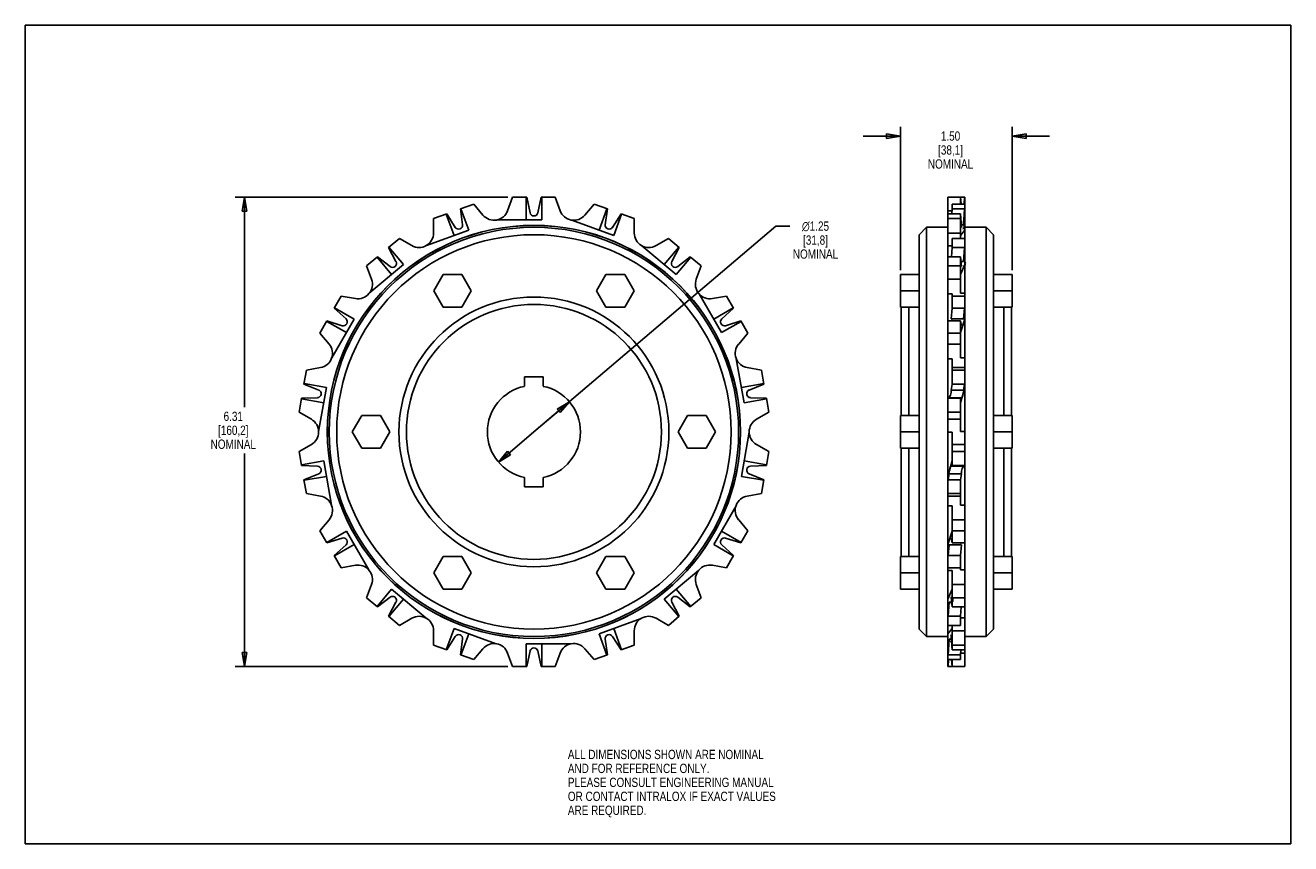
# Model space of a CAD drawing. Header units: inches. Extents: x 0 to 17, y 0 to 11.
import ezdxf

# ---------------------------------------------------------------- set-up
doc = ezdxf.new("R2010")
doc.units = ezdxf.units.IN
doc.header["$LTSCALE"] = 0.935
doc.header["$MEASUREMENT"] = 0
doc.layers.get('0').update_dxf_attribs({"linetype": 'CONTINUOUS'})
doc.layers.add('ALL_FEATURES', color=7, linetype='CONTINUOUS')
doc.styles.get("Standard").update_dxf_attribs({"font": 'txt', "width": 0.8})
doc.styles.add('TEXTSTYLE_1', font='gdt', dxfattribs={"width": 0.8})
doc.dimstyles.new('DIMSTYLE_1', dxfattribs={"dimtxt": 0.125, "dimasz": 0.1875, "dimexe": 0.18, "dimexo": 0.0625, "dimgap": 0.09, "dimtad": 0, "dimtih": 1, "dimtoh": 1, "dimzin": 4, "dimdsep": 46, "dimtxsty": 'STANDARD', "dimblk": 'CLOSED', "dimblk1": 'CLOSED', "dimblk2": 'CLOSED', "dimcen": 0.09, "dimadec": 0, "dimazin": 0, "dimtp": 0.01, "dimtm": 0.01, "dimtfac": 1, "dimtofl": 0, "dimtmove": 0, "dimatfit": 3, "dimldrblk": 'CLOSED', "dimfxl": 1, "dimtolj": 1, "dimtzin": 4, "dimarcsym": 0})
doc.dimstyles.new('DIMSTYLE_2', dxfattribs={"dimtxt": 0.125, "dimasz": 0.1875, "dimexe": 0.18, "dimexo": 0.0625, "dimgap": 0.09, "dimtad": 0, "dimtih": 1, "dimtoh": 1, "dimzin": 4, "dimdsep": 46, "dimtxsty": 'STANDARD', "dimblk": 'CLOSED', "dimblk1": 'CLOSED', "dimblk2": 'CLOSED', "dimcen": 0.09, "dimadec": 0, "dimazin": 0, "dimtp": 0.01, "dimtm": 0.01, "dimtfac": 1, "dimtofl": 0, "dimtmove": 0, "dimatfit": 3, "dimldrblk": 'CLOSED', "dimfxl": 1, "dimtolj": 1, "dimtzin": 4, "dimarcsym": 0})

# ---------------------------------------------------------------- blocks, each defined once
blk = doc.blocks.new('_CLOSED')
at = {"color": 0, "linetype": 'BYBLOCK'}
for p, q in [((0, 0), (-1, 0.167)), ((-1, 0.167), (-1, -0.167)), ((-1, -0.167), (0, 0)), ((-1, 0), (0, 0))]:
    blk.add_line(p, q, dxfattribs=at)
blk = doc.blocks.new('*D0')
at = {"color": 3, "linetype": 'CONTINUOUS'}
for p, q in [((6.833, 5.535), (10.082, 8.3)), ((10.082, 8.3), (10.27, 8.3)), ((7.309, 5.94), (6.833, 5.535)), ((6.357, 5.13), (6.833, 5.535))]:
    blk.add_line(p, q, dxfattribs=at)
at = {"color": 3, "linetype": 'CONTINUOUS', "xscale": 0.1875, "yscale": 0.1875, "zscale": 0.1875}
for p, rotation in [((7.309, 5.94), 40.393314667), ((6.357, 5.13), 220.393314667)]:
    blk.add_blockref('_CLOSED', p, dxfattribs=dict(at, rotation=rotation))
at = {"color": 3, "linetype": 'CONTINUOUS', "insert": (10.616, 8.363), "char_height": 0.125, "width": 0.7, "attachment_point": 2, "line_spacing_factor": 0.9, "style": 'TEXTSTYLE_1'}
blk.add_mtext('{\\Fgdt;n}\\Ftxt;1.25\\P[31,8]\\PNOMINAL', dxfattribs=at)
blk = doc.blocks.new('*D1')
at = {"color": 3, "linetype": 'CONTINUOUS'}
for p, q in [((6.483, 8.689), (2.819, 8.689)), ((2.944, 8.689), (2.944, 5.869)), ((2.944, 2.381), (2.944, 5.244)), ((6.483, 2.381), (2.819, 2.381))]:
    blk.add_line(p, q, dxfattribs=at)
at = {"color": 3, "linetype": 'CONTINUOUS', "xscale": 0.1875, "yscale": 0.1875, "zscale": 0.1875}
for p, rotation in [((2.944, 8.689), 90), ((2.944, 2.381), 270)]:
    blk.add_blockref('_CLOSED', p, dxfattribs=dict(at, rotation=rotation))
at = {"color": 3, "linetype": 'CONTINUOUS', "insert": (2.794, 5.807), "char_height": 0.125, "width": 0.7, "attachment_point": 2, "line_spacing_factor": 0.9}
blk.add_mtext('6.31\\P[160,2]\\PNOMINAL', dxfattribs=at)
blk = doc.blocks.new('*D2')
at = {"color": 3, "linetype": 'CONTINUOUS'}
for p, q in [((11.758, 7.711), (11.758, 9.636)), ((13.258, 7.711), (13.258, 9.636)), ((11.758, 9.511), (11.258, 9.511)), ((13.258, 9.511), (13.758, 9.511))]:
    blk.add_line(p, q, dxfattribs=at)
at = {"color": 3, "linetype": 'CONTINUOUS', "xscale": 0.1875, "yscale": 0.1875, "zscale": 0.1875}
blk.add_blockref('_CLOSED', (11.758, 9.511), dxfattribs=at)
at = {"color": 3, "linetype": 'CONTINUOUS', "xscale": 0.1875, "yscale": 0.1875, "zscale": 0.1875, "rotation": 180}
blk.add_blockref('_CLOSED', (13.258, 9.511), dxfattribs=at)
at = {"color": 3, "linetype": 'CONTINUOUS', "insert": (12.43, 9.574), "char_height": 0.125, "width": 0.7, "attachment_point": 2, "line_spacing_factor": 0.9}
blk.add_mtext('1.50\\P[38,1]\\PNOMINAL', dxfattribs=at)

msp = doc.modelspace()

# ---------------------------------------------------------------- linework, layer by layer
at = {"color": 7, "linetype": 'CONTINUOUS'}
for p, q in [((0, 0), (0, 11)), ((0, 11), (17, 11)), ((17, 0), (17, 11)), ((6.546, 8.689), (6.48, 8.508)), ((6.546, 8.689), (6.736, 8.689)), ((6.728, 8.689), (6.728, 8.384)), ((6.781, 8.48), (6.736, 8.689)), ((6.93, 8.689), (6.885, 8.48)), ((7.12, 8.689), (6.93, 8.689)), ((6.938, 8.689), (6.938, 8.384)), ((7.12, 8.689), (7.186, 8.508)), ((12.396, 2.381), (12.396, 8.689)), ((12.62, 8.689), (12.396, 8.689)), ((12.564, 8.597), (12.564, 8.689)), ((12.566, 8.689), (12.571, 8.597)), ((12.613, 8.597), (12.618, 8.689)), ((12.62, 2.381), (12.62, 8.689)), ((6.024, 8.597), (5.845, 8.532)), ((5.845, 8.532), (5.875, 8.32)), ((5.853, 8.535), (5.957, 8.248)), ((6.024, 8.597), (6.148, 8.45)), ((7.642, 8.597), (7.518, 8.45)), ((7.642, 8.597), (7.821, 8.532)), ((7.813, 8.535), (7.709, 8.248)), ((7.791, 8.32), (7.821, 8.532)), ((12.448, 8.508), (12.396, 8.508)), ((12.446, 8.466), (12.45, 8.532)), ((12.45, 8.532), (12.452, 8.535)), ((12.618, 8.532), (12.45, 8.532)), ((12.452, 8.597), (12.452, 8.535)), ((12.62, 8.597), (12.452, 8.597)), ((12.606, 8.32), (12.618, 8.532)), ((12.62, 8.535), (12.618, 8.532)), ((5.485, 8.401), (5.663, 8.466)), ((5.485, 8.401), (5.485, 8.208)), ((5.656, 8.463), (5.76, 8.176)), ((5.777, 8.284), (5.663, 8.466)), ((6.336, 8.384), (6.938, 8.384)), ((7.341, 8.382), (7.906, 8.176)), ((8.003, 8.466), (7.889, 8.284)), ((8.01, 8.463), (7.906, 8.176)), ((8.181, 8.401), (8.003, 8.466)), ((8.181, 8.401), (8.181, 8.208)), ((12.396, 8.463), (12.398, 8.466)), ((12.564, 8.401), (12.396, 8.401)), ((12.566, 8.466), (12.398, 8.466)), ((12.566, 8.466), (12.564, 8.463)), ((12.564, 8.136), (12.564, 8.463)), ((12.566, 8.466), (12.578, 8.284)), ((5.392, 8.042), (5.957, 8.248)), ((12.108, 8.285), (12.008, 8.185)), ((12.008, 2.885), (12.008, 8.185)), ((12.108, 2.785), (12.108, 8.285)), ((12.564, 8.208), (12.396, 8.208)), ((12.62, 8.248), (12.564, 8.176)), ((12.606, 8.32), (12.576, 8.32)), ((12.908, 8.285), (12.908, 2.785)), ((12.908, 8.285), (13.008, 8.185)), ((13.008, 8.185), (13.008, 2.885)), ((5.026, 8.136), (4.88, 8.013)), ((4.88, 8.013), (4.98, 7.825)), ((4.886, 8.019), (5.082, 7.785)), ((5.026, 8.136), (5.192, 8.04)), ((8.284, 8.037), (8.745, 7.65)), ((8.64, 8.136), (8.474, 8.04)), ((8.78, 8.019), (8.584, 7.785)), ((8.64, 8.136), (8.786, 8.013)), ((8.686, 7.825), (8.786, 8.013)), ((12.396, 8.037), (12.452, 8.037)), ((12.442, 7.889), (12.45, 8.013)), ((12.45, 8.013), (12.452, 8.019)), ((12.618, 8.013), (12.45, 8.013)), ((12.452, 8.136), (12.452, 8.019)), ((12.62, 8.136), (12.452, 8.136)), ((12.606, 7.825), (12.618, 8.013)), ((12.62, 8.019), (12.618, 8.013)), ((4.586, 7.767), (4.732, 7.889)), ((4.725, 7.884), (4.921, 7.65)), ((4.9, 7.757), (4.732, 7.889)), ((8.941, 7.884), (8.745, 7.65)), ((8.934, 7.889), (8.766, 7.757)), ((9.08, 7.767), (8.934, 7.889)), ((12.396, 7.884), (12.398, 7.889)), ((12.566, 7.889), (12.398, 7.889)), ((12.566, 7.889), (12.564, 7.884)), ((12.564, 7.398), (12.564, 7.884)), ((12.566, 7.889), (12.578, 7.757)), ((12.606, 7.825), (12.572, 7.825)), ((4.586, 7.767), (4.652, 7.586)), ((4.621, 7.398), (5.082, 7.785)), ((9.08, 7.767), (9.014, 7.586)), ((12.564, 7.767), (12.396, 7.767)), ((12.62, 7.785), (12.564, 7.65)), ((5.613, 7.649), (5.487, 7.43)), ((5.865, 7.649), (5.613, 7.649)), ((5.991, 7.43), (5.865, 7.649)), ((7.801, 7.649), (7.675, 7.43)), ((8.053, 7.649), (7.801, 7.649)), ((8.179, 7.43), (8.053, 7.649)), ((11.758, 7.212), (11.758, 7.649)), ((12.564, 7.586), (12.396, 7.586)), ((13.258, 7.212), (13.258, 7.649)), ((4.245, 7.361), (4.15, 7.196)), ((4.245, 7.361), (4.435, 7.327)), ((5.487, 7.43), (5.613, 7.212)), ((5.865, 7.212), (5.991, 7.43)), ((7.675, 7.43), (7.801, 7.212)), ((8.053, 7.212), (8.179, 7.43)), ((9.052, 7.39), (9.353, 6.869)), ((9.421, 7.361), (9.231, 7.327)), ((9.516, 7.196), (9.421, 7.361)), ((12.396, 7.39), (12.452, 7.39)), ((12.452, 7.203), (12.452, 7.39)), ((12.62, 7.361), (12.452, 7.361)), ((12.564, 7.398), (12.62, 7.398)), ((4.15, 7.196), (4.309, 7.053)), ((4.154, 7.203), (4.418, 7.051)), ((5.613, 7.212), (5.865, 7.212)), ((7.801, 7.212), (8.053, 7.212)), ((9.512, 7.203), (9.248, 7.051)), ((9.357, 7.053), (9.516, 7.196)), ((11.768, 5.754), (11.768, 7.212)), ((11.868, 5.754), (11.868, 7.212)), ((12.438, 7.053), (12.45, 7.196)), ((12.45, 7.196), (12.452, 7.203)), ((12.618, 7.196), (12.45, 7.196)), ((12.606, 7.053), (12.618, 7.196)), ((12.62, 7.203), (12.618, 7.196)), ((13.148, 7.212), (13.148, 5.754)), ((13.248, 7.212), (13.248, 5.754)), ((3.958, 6.864), (4.053, 7.028)), ((4.049, 7.021), (4.313, 6.869)), ((4.257, 6.962), (4.053, 7.028)), ((4.117, 6.53), (4.418, 7.051)), ((9.617, 7.021), (9.353, 6.869)), ((9.613, 7.028), (9.409, 6.962)), ((9.708, 6.864), (9.613, 7.028)), ((12.396, 7.021), (12.398, 7.028)), ((12.566, 7.028), (12.398, 7.028)), ((12.606, 7.053), (12.438, 7.053)), ((12.62, 7.051), (12.564, 6.869)), ((12.566, 7.028), (12.564, 7.021)), ((12.564, 6.53), (12.564, 7.021)), ((12.566, 7.028), (12.578, 6.962)), ((3.958, 6.864), (4.082, 6.716)), ((9.708, 6.864), (9.584, 6.716)), ((12.564, 6.864), (12.396, 6.864)), ((12.564, 6.716), (12.396, 6.716)), ((9.552, 6.519), (9.657, 5.927)), ((12.396, 6.519), (12.452, 6.519)), ((12.452, 6.186), (12.452, 6.519)), ((12.564, 6.53), (12.62, 6.53)), ((3.777, 6.366), (3.744, 6.178)), ((3.777, 6.366), (3.966, 6.399)), ((9.889, 6.366), (9.7, 6.399)), ((9.922, 6.178), (9.889, 6.366)), ((12.62, 6.399), (12.452, 6.399)), ((12.62, 6.366), (12.452, 6.366)), ((3.744, 6.178), (3.942, 6.098)), ((3.745, 6.186), (4.046, 6.133)), ((3.941, 5.541), (4.046, 6.133)), ((6.708, 6.273), (6.708, 6.148)), ((6.958, 6.273), (6.708, 6.273)), ((6.958, 6.148), (6.958, 6.273)), ((9.921, 6.186), (9.62, 6.133)), ((9.724, 6.098), (9.922, 6.178)), ((12.438, 6.098), (12.45, 6.178)), ((12.45, 6.178), (12.452, 6.186)), ((12.618, 6.178), (12.45, 6.178)), ((12.62, 6.133), (12.564, 5.927)), ((12.606, 6.098), (12.618, 6.178)), ((12.62, 6.186), (12.618, 6.178)), ((3.677, 5.8), (3.71, 5.988)), ((3.709, 5.98), (4.009, 5.927)), ((3.924, 5.995), (3.71, 5.988)), ((9.957, 5.98), (9.657, 5.927)), ((9.956, 5.988), (9.742, 5.995)), ((9.989, 5.8), (9.956, 5.988)), ((12.396, 5.98), (12.398, 5.988)), ((12.398, 5.988), (12.41, 5.995)), ((12.566, 5.988), (12.398, 5.988)), ((12.578, 5.995), (12.41, 5.995)), ((12.606, 6.098), (12.438, 6.098)), ((12.566, 5.988), (12.564, 5.98)), ((12.564, 5.541), (12.564, 5.98)), ((12.566, 5.988), (12.578, 5.995)), ((3.677, 5.8), (3.844, 5.704)), ((9.989, 5.8), (9.822, 5.704)), ((12.564, 5.8), (12.396, 5.8)), ((4.519, 5.754), (4.393, 5.535)), ((4.771, 5.754), (4.519, 5.754)), ((4.897, 5.535), (4.771, 5.754)), ((8.895, 5.754), (8.769, 5.535)), ((9.147, 5.754), (8.895, 5.754)), ((9.273, 5.535), (9.147, 5.754)), ((11.758, 5.317), (11.758, 5.754)), ((12.564, 5.704), (12.396, 5.704)), ((13.258, 5.317), (13.258, 5.754)), ((4.393, 5.535), (4.519, 5.317)), ((4.771, 5.317), (4.897, 5.535)), ((8.769, 5.535), (8.895, 5.317)), ((9.147, 5.317), (9.273, 5.535)), ((9.725, 5.53), (9.62, 4.937)), ((12.396, 5.53), (12.452, 5.53)), ((12.452, 5.091), (12.452, 5.53)), ((12.564, 5.541), (12.62, 5.541)), ((3.677, 5.27), (3.844, 5.366)), ((3.677, 5.27), (3.71, 5.083)), ((4.519, 5.317), (4.771, 5.317)), ((8.895, 5.317), (9.147, 5.317)), ((9.989, 5.27), (9.822, 5.366)), ((9.956, 5.083), (9.989, 5.27)), ((11.768, 3.859), (11.768, 5.317)), ((11.868, 3.859), (11.868, 5.317)), ((12.62, 5.366), (12.452, 5.366)), ((12.62, 5.27), (12.452, 5.27)), ((13.148, 5.317), (13.148, 3.859)), ((13.248, 5.317), (13.248, 3.859)), ((3.709, 5.091), (4.009, 5.144)), ((4.114, 4.551), (4.009, 5.144)), ((9.957, 5.091), (9.657, 5.144)), ((12.396, 4.937), (12.452, 5.144)), ((3.71, 5.083), (3.924, 5.075)), ((3.942, 4.972), (3.744, 4.892)), ((3.745, 4.884), (4.046, 4.937)), ((9.921, 4.884), (9.62, 4.937)), ((9.922, 4.892), (9.724, 4.972)), ((9.742, 5.075), (9.956, 5.083)), ((12.398, 4.892), (12.41, 4.972)), ((12.578, 4.972), (12.41, 4.972)), ((12.438, 5.075), (12.45, 5.083)), ((12.606, 5.075), (12.438, 5.075)), ((12.45, 5.083), (12.452, 5.091)), ((12.618, 5.083), (12.45, 5.083)), ((12.566, 4.892), (12.578, 4.972)), ((12.606, 5.075), (12.618, 5.083)), ((12.62, 5.091), (12.618, 5.083)), ((3.777, 4.705), (3.744, 4.892)), ((6.708, 4.923), (6.708, 4.798)), ((6.708, 4.798), (6.958, 4.798)), ((6.958, 4.798), (6.958, 4.923)), ((9.889, 4.705), (9.922, 4.892)), ((12.396, 4.884), (12.398, 4.892)), ((12.566, 4.892), (12.398, 4.892)), ((12.566, 4.892), (12.564, 4.884)), ((12.564, 4.551), (12.564, 4.884)), ((3.777, 4.705), (3.966, 4.672)), ((9.889, 4.705), (9.7, 4.672)), ((12.564, 4.705), (12.396, 4.705)), ((12.564, 4.672), (12.396, 4.672)), ((9.548, 4.541), (9.248, 4.02)), ((12.396, 4.541), (12.452, 4.541)), ((12.452, 4.049), (12.452, 4.541)), ((12.564, 4.551), (12.62, 4.551)), ((3.958, 4.207), (4.082, 4.354)), ((9.708, 4.207), (9.584, 4.354)), ((12.62, 4.354), (12.452, 4.354)), ((3.958, 4.207), (4.053, 4.042)), ((4.049, 4.049), (4.313, 4.202)), ((4.053, 4.042), (4.257, 4.108)), ((4.614, 3.681), (4.313, 4.202)), ((9.617, 4.049), (9.353, 4.202)), ((9.409, 4.108), (9.613, 4.042)), ((9.613, 4.042), (9.708, 4.207)), ((12.396, 4.02), (12.452, 4.202)), ((12.438, 4.108), (12.45, 4.042)), ((12.62, 4.207), (12.452, 4.207)), ((4.309, 4.018), (4.15, 3.875)), ((4.154, 3.867), (4.418, 4.02)), ((9.512, 3.867), (9.248, 4.02)), ((9.516, 3.875), (9.357, 4.018)), ((12.398, 3.875), (12.41, 4.018)), ((12.578, 4.018), (12.41, 4.018)), ((12.45, 4.042), (12.452, 4.049)), ((12.618, 4.042), (12.45, 4.042)), ((12.566, 3.875), (12.578, 4.018)), ((12.62, 4.049), (12.618, 4.042)), ((4.245, 3.71), (4.15, 3.875)), ((4.245, 3.71), (4.435, 3.743)), ((5.613, 3.859), (5.487, 3.64)), ((5.865, 3.859), (5.613, 3.859)), ((5.991, 3.64), (5.865, 3.859)), ((7.801, 3.859), (7.675, 3.64)), ((8.053, 3.859), (7.801, 3.859)), ((8.179, 3.64), (8.053, 3.859)), ((9.421, 3.71), (9.231, 3.743)), ((9.421, 3.71), (9.516, 3.875)), ((11.758, 3.422), (11.758, 3.859)), ((12.396, 3.867), (12.398, 3.875)), ((12.566, 3.875), (12.398, 3.875)), ((12.566, 3.875), (12.564, 3.867)), ((12.564, 3.681), (12.564, 3.867)), ((13.258, 3.422), (13.258, 3.859)), ((5.487, 3.64), (5.613, 3.422)), ((5.865, 3.422), (5.991, 3.64)), ((7.675, 3.64), (7.801, 3.422)), ((8.053, 3.422), (8.179, 3.64)), ((9.045, 3.672), (8.584, 3.285)), ((12.564, 3.71), (12.396, 3.71)), ((12.396, 3.672), (12.452, 3.672)), ((12.452, 3.187), (12.452, 3.672)), ((12.564, 3.681), (12.62, 3.681)), ((4.586, 3.304), (4.652, 3.485)), ((4.725, 3.187), (4.921, 3.42)), ((5.382, 3.034), (4.921, 3.42)), ((5.613, 3.422), (5.865, 3.422)), ((7.801, 3.422), (8.053, 3.422)), ((8.941, 3.187), (8.745, 3.42)), ((9.08, 3.304), (9.014, 3.485)), ((12.396, 3.285), (12.452, 3.42)), ((12.62, 3.485), (12.452, 3.485)), ((4.586, 3.304), (4.732, 3.182)), ((4.732, 3.182), (4.9, 3.313)), ((4.98, 3.246), (4.88, 3.057)), ((4.886, 3.052), (5.082, 3.285)), ((8.78, 3.052), (8.584, 3.285)), ((8.786, 3.057), (8.686, 3.246)), ((8.766, 3.313), (8.934, 3.182)), ((8.934, 3.182), (9.08, 3.304)), ((12.398, 3.057), (12.41, 3.246)), ((12.444, 3.246), (12.41, 3.246)), ((12.438, 3.313), (12.45, 3.182)), ((12.62, 3.304), (12.452, 3.304)), ((12.45, 3.182), (12.452, 3.187)), ((12.618, 3.182), (12.45, 3.182)), ((12.566, 3.057), (12.574, 3.182)), ((12.62, 3.187), (12.618, 3.182)), ((4.88, 3.057), (5.026, 2.935)), ((5.026, 2.935), (5.192, 3.031)), ((5.656, 2.608), (5.76, 2.894)), ((6.325, 2.688), (5.76, 2.894)), ((8.274, 3.028), (7.709, 2.822)), ((8.01, 2.608), (7.906, 2.894)), ((8.64, 2.935), (8.474, 3.031)), ((8.64, 2.935), (8.786, 3.057)), ((12.396, 3.052), (12.398, 3.057)), ((12.564, 2.935), (12.396, 2.935)), ((12.396, 2.822), (12.452, 2.894)), ((12.566, 3.057), (12.398, 3.057)), ((12.452, 2.608), (12.452, 2.935)), ((12.566, 3.057), (12.564, 3.052)), ((12.564, 2.935), (12.564, 3.052)), ((12.564, 3.034), (12.62, 3.034)), ((5.485, 2.67), (5.485, 2.862)), ((5.663, 2.605), (5.777, 2.786)), ((5.875, 2.75), (5.845, 2.539)), ((5.853, 2.536), (5.957, 2.822)), ((7.813, 2.536), (7.709, 2.822)), ((7.821, 2.539), (7.791, 2.75)), ((7.889, 2.786), (8.003, 2.605)), ((8.181, 2.67), (8.181, 2.862)), ((12.108, 2.785), (12.008, 2.885)), ((12.398, 2.539), (12.41, 2.75)), ((12.44, 2.75), (12.41, 2.75)), ((12.438, 2.786), (12.45, 2.605)), ((12.62, 2.862), (12.452, 2.862)), ((12.908, 2.785), (13.008, 2.885)), ((5.485, 2.67), (5.663, 2.605)), ((6.024, 2.474), (6.148, 2.621)), ((6.546, 2.381), (6.48, 2.562)), ((7.33, 2.686), (6.728, 2.686)), ((6.728, 2.381), (6.728, 2.686)), ((6.736, 2.381), (6.781, 2.591)), ((6.885, 2.591), (6.93, 2.381)), ((6.938, 2.381), (6.938, 2.686)), ((7.12, 2.381), (7.186, 2.562)), ((7.642, 2.474), (7.518, 2.621)), ((8.003, 2.605), (8.181, 2.67)), ((12.45, 2.605), (12.452, 2.608)), ((12.618, 2.605), (12.45, 2.605)), ((12.62, 2.67), (12.452, 2.67)), ((12.566, 2.539), (12.57, 2.605)), ((12.62, 2.562), (12.567, 2.562)), ((12.62, 2.608), (12.618, 2.605)), ((5.845, 2.539), (6.024, 2.474)), ((6.546, 2.381), (6.736, 2.381)), ((6.93, 2.381), (7.12, 2.381)), ((7.642, 2.474), (7.821, 2.539)), ((12.396, 2.536), (12.398, 2.539)), ((12.564, 2.474), (12.396, 2.474)), ((12.396, 2.381), (12.62, 2.381)), ((12.566, 2.539), (12.398, 2.539)), ((12.398, 2.381), (12.403, 2.473)), ((12.445, 2.474), (12.45, 2.381)), ((12.452, 2.381), (12.452, 2.474)), ((12.566, 2.539), (12.564, 2.536)), ((12.564, 2.474), (12.564, 2.536)), ((0, 0), (17, 0))]:
    msp.add_line(p, q, dxfattribs=at)
for radius in [2.776, 2.775, 2.75, 2.65, 1.813, 1.713]:
    msp.add_circle((6.833, 5.535), radius, dxfattribs=at)
for centre, radius, start, end in [((6.297, 8.575), 0.195, 220, 340), ((7.369, 8.575), 0.195, 200, 320), ((6.833, 8.491), 0.0535, 192, 348), ((5.29, 8.208), 0.195, 240, 360), ((5.822, 8.313), 0.0535, 212, 8), ((7.844, 8.313), 0.0535, 172, 328), ((8.376, 8.208), 0.195, 180, 300), ((4.933, 7.8), 0.0535, 232, 28), ((8.733, 7.8), 0.0535, 152, 308), ((4.468, 7.519), 0.195, 260, 20), ((9.197, 7.519), 0.195, 160, 280), ((4.273, 7.013), 0.0535, 252, 48), ((9.393, 7.013), 0.0535, 132, 288), ((3.932, 6.591), 0.195, 280, 40), ((9.733, 6.591), 0.195, 140, 260), ((6.833, 5.535), 0.625, 101.537, 258.463), ((6.833, 5.535), 0.625, 281.537, 78.463), ((3.922, 6.049), 0.0535, 272, 68), ((9.744, 6.049), 0.0535, 112, 268), ((3.746, 5.535), 0.195, 300, 60), ((9.92, 5.535), 0.195, 120, 240), ((3.922, 5.022), 0.0535, 292, 88), ((9.744, 5.022), 0.0535, 92, 248), ((3.932, 4.48), 0.195, 320, 80), ((9.733, 4.48), 0.195, 100, 220), ((4.273, 4.057), 0.0535, 312, 108), ((9.393, 4.057), 0.0535, 72, 228), ((4.468, 3.551), 0.195, 340, 100), ((9.197, 3.551), 0.195, 80, 200), ((4.933, 3.271), 0.0535, 332, 128), ((8.733, 3.271), 0.0535, 52, 208), ((5.29, 2.862), 0.195, 0, 120), ((8.376, 2.862), 0.195, 60, 180), ((5.822, 2.758), 0.0535, 352, 148), ((7.844, 2.758), 0.0535, 32, 188), ((6.297, 2.495), 0.195, 20, 140), ((6.833, 2.579), 0.0535, 12, 168), ((7.369, 2.495), 0.195, 40, 160)]:
    msp.add_arc(centre, radius, start, end, dxfattribs=at)
for centre, major_axis, ratio, start_param, end_param in [((12.592, 8.313), (0, -0.0503), 0.46152, 1.221693, 2.932153), ((12.592, 8.313), (0, -0.0503), 0.46152, 0.20944, 0.387285), ((12.592, 8.313), (0, -0.0503), 0.46152, 0.387285, 1.221693), ((12.592, 7.8), (0, -0.041), 0.908439, 0.87262, 2.932153), ((12.592, 7.8), (0, -0.041), 0.908439, 0.20944, 0.87262), ((12.424, 7.013), (0.0143, 0.0463), 0.551785, -0.759442, -0.20944), ((12.592, 7.013), (-0.0143, -0.0463), 0.551785, 0.523588, 2.932153), ((12.592, 7.013), (-0.0143, -0.0463), 0.551785, 0.20944, 0.523588), ((12.424, 6.049), (0.0143, 0.0527), 0.170198, -2.932153, -0.20944), ((12.592, 6.049), (-0.0143, -0.0527), 0.170198, 0.20944, 2.932153)]:
    msp.add_ellipse(centre, major_axis=major_axis, ratio=ratio, start_param=start_param, end_param=end_param, dxfattribs=at)
at = {"color": 7, "linetype": 'CONTINUOUS', "extrusion": (0, 0, -1)}
for centre, major_axis, ratio, start_param, end_param in [((12.424, 5.022), (0.0143, 0.0527), 0.170198, -2.932153, -0.20944), ((12.592, 5.022), (-0.0143, -0.0527), 0.170198, 0.20944, 2.932153), ((12.424, 4.057), (0.0143, 0.0463), 0.551785, -2.932153, -0.523588), ((12.424, 4.057), (0.0143, 0.0463), 0.551785, -0.523588, -0.20944), ((12.592, 4.057), (-0.0143, -0.0463), 0.551785, 0.20944, 0.759442), ((12.424, 3.271), (0, -0.041), 0.908439, -2.932153, -0.87262), ((12.424, 3.271), (0, -0.041), 0.908439, -0.87262, -0.20944), ((12.424, 2.758), (0, -0.0503), 0.46152, -2.932153, -1.221694), ((12.424, 2.758), (0, -0.0503), 0.46152, -1.221694, -0.387288), ((12.424, 2.758), (0, -0.0503), 0.46152, -0.387288, -0.20944)]:
    msp.add_ellipse(centre, major_axis=major_axis, ratio=ratio, start_param=start_param, end_param=end_param, dxfattribs=at)
at = {"layer": 'ALL_FEATURES', "color": 7, "linetype": 'CONTINUOUS'}
for p, q in [((12.396, 8.285), (12.108, 8.285)), ((12.62, 8.285), (12.908, 8.285)), ((12.008, 7.649), (11.758, 7.649)), ((13.258, 7.649), (13.008, 7.649)), ((12.008, 7.43), (11.758, 7.43)), ((13.258, 7.43), (13.008, 7.43)), ((12.008, 7.212), (11.758, 7.212)), ((13.258, 7.212), (13.008, 7.212)), ((12.008, 5.754), (11.758, 5.754)), ((13.258, 5.754), (13.008, 5.754)), ((12.008, 5.535), (11.758, 5.535)), ((13.258, 5.535), (13.008, 5.535)), ((12.008, 5.317), (11.758, 5.317)), ((13.258, 5.317), (13.008, 5.317)), ((12.008, 3.859), (11.758, 3.859)), ((13.258, 3.859), (13.008, 3.859)), ((12.008, 3.64), (11.758, 3.64)), ((13.258, 3.64), (13.008, 3.64)), ((12.008, 3.422), (11.758, 3.422)), ((13.258, 3.422), (13.008, 3.422)), ((12.396, 2.785), (12.108, 2.785)), ((12.62, 2.785), (12.908, 2.785))]:
    msp.add_line(p, q, dxfattribs=at)

# ---------------------------------------------------------------- texts
at = {"color": 3, "linetype": 'CONTINUOUS', "insert": (7.289, 1.262), "char_height": 0.125, "width": 3.5, "attachment_point": 1, "line_spacing_factor": 0.9}
msp.add_mtext('ALL DIMENSIONS SHOWN ARE NOMINAL\\PAND FOR REFERENCE ONLY.\\PPLEASE CONSULT ENGINEERING MANUAL\\POR CONTACT INTRALOX IF EXACT VALUES\\PARE REQUIRED. ', dxfattribs=at)

# ---------------------------------------------------------------- dimensions: what is measured, and where the dimension line sits
at = {"color": 3, "linetype": 'CONTINUOUS'}
for base, p1, p2, angle, picture, middle in [((11.758, 9.511), (13.258, 7.711), (11.758, 7.711), 180, '*D2', (12.305, 9.324)), ((2.944, 8.689), (6.483, 2.381), (6.483, 8.689), 90, '*D1', (2.744, 5.557))]:
    dim = msp.add_linear_dim(base=base, p1=p1, p2=p2, angle=angle, text='<>\\PNOMINAL', dimstyle='DIMSTYLE_2', dxfattribs=at)
    dim.commit()
    dim.dimension.update_dxf_attribs({"geometry": picture, "text_midpoint": middle, "dimtype": 160})
dim = msp.add_diameter_dim_2p(p1=(7.309, 5.94), p2=(6.357, 5.13), text='<>\\PNOMINAL', dimstyle='DIMSTYLE_1', dxfattribs=at)
dim.commit()
dim.dimension.update_dxf_attribs({"geometry": '*D0', "text_midpoint": (10.532, 8.113), "dimtype": 163})

doc.saveas('drawing.dxf')
